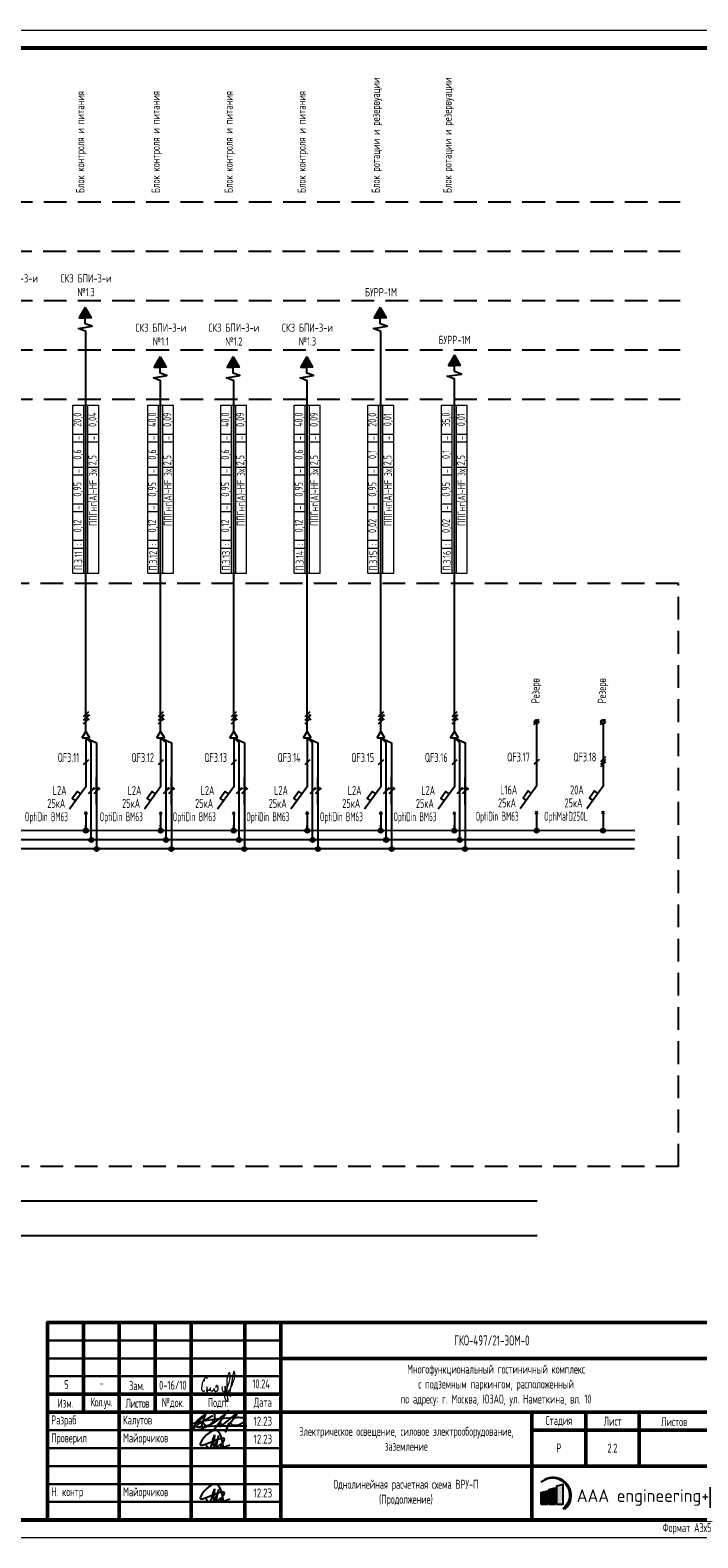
# Model space of a CAD drawing. Header units: millimetres. Extents: x -101899 to 582947, y -77476 to 345289.
# Tile 84 of 100: x 252338 to 270945, y 109348 to 151348. Entities that reach past the tile are written whole.
import ezdxf
from ezdxf.enums import TextEntityAlignment as Align

# ---------------------------------------------------------------- set-up
doc = ezdxf.new("R2010")
doc.units = ezdxf.units.MM
doc.linetypes.add('штриховая2', pattern=[9.525, 6.35, -3.175])
doc.layers.get('Defpoints').update_dxf_attribs({"color": 253})
doc.layers.add('A-____-NOTE-TEXT', color=5, linetype='Continuous', lineweight=5, true_color=0x0000ff)
doc.layers.add('pecat', color=7, linetype='Continuous')
doc.layers.add('текст', color=7, linetype='Continuous', lineweight=20)
doc.layers.add('ФОРМАТ', color=7, linetype='Continuous', lineweight=18)
doc.styles.add('$_Electrical_gost', font='cs_gost2304.shx', dxfattribs={"width": 0.8})
doc.styles.add('Electrical_gost', font='cs_gost2304.shx', dxfattribs={"height": 250})
doc.styles.add('ЕСКД', font='cs_gost2304.shx', dxfattribs={"oblique": 15, "height": 2.5})
doc.styles.add('ЭН', font='GOST_Common.ttf')

# ---------------------------------------------------------------- blocks, each defined once
blk = doc.blocks.new('А.Майорчиков')
at = {"layer": 'pecat', "color": 0, "linetype": 'ByBlock', "lineweight": -2}
for points in [[(9.15, 0.19), (6.53, 5.2), (2.48, 0.9), (9.34, 2.54), (8.41, 0.28), (10.98, 0.93)], [(4.13, 0.87), (4.88, 0.03), (6.46, 3.37), (6.66, 3.84)], [(7.72, 3.61), (6.35, 0.21), (6.57, 3.01), (6.66, 3.84)], [(7.72, 3.61), (7.56, 0.35), (8.6, 1.07), (9.07, 0.08), (9.15, 0.19)]]:
    blk.add_spline(points, degree=3, dxfattribs=at)
blk = doc.blocks.new('Штамп 3')
at = {"true_color": 0x504d51}
h = blk.add_hatch(color=251, dxfattribs=at)
h.dxf.hatch_style = 1
h.paths.add_polyline_path([(137.54, 10.47, -1.033512), (143.66, 3.22), (144.25, 3.04, 1.014927)])
at = {"true_color": 0x4b2401}
h = blk.add_hatch(color=38, dxfattribs=at)
h.dxf.hatch_style = 1
h.paths.add_polyline_path([(141.51, 8.85), (139.66, 8.38), (139.66, 4.41), (141.51, 4.41)])
at = {"true_color": 0x139b48}
h = blk.add_hatch(color=114, dxfattribs=at)
h.dxf.hatch_style = 1
h.paths.add_polyline_path([(143.68, 9.85), (141.83, 9.38), (141.83, 4.41), (143.68, 4.41)])
at = {"true_color": 0x504d51}
h = blk.add_hatch(color=251, dxfattribs=at)
h.dxf.hatch_style = 1
h.paths.add_polyline_path([(139.35, 8.01), (137.5, 7.53), (137.5, 4.41), (139.35, 4.41)])
at = {"linetype": 'ByBlock', "lineweight": 25}
blk.add_line((135, 0), (135, 0), dxfattribs=at)
at = {"color": 5, "ltscale": 100}
for points in [[(43.28, 27.38, 0.103904), (43.61, 26.69, 0.235071), (44.38, 26.28, 0.161521), (45.57, 26.81, 0.128808), (46.54, 27.99, 0.085182), (46.66, 28.82, 0.175378), (46.38, 29.61, 0.191596), (45.16, 29.94, 0.119018), (43.97, 29.48, 0.027118), (42.7, 28.54, 0.092445), (41.23, 26.84, 0.062634), (40.74, 25.89, 0.335684), (40.97, 25.21, 0.174698), (42.44, 25.15), (44.15, 25.89, 0.034647), (46.69, 27.31), (47.64, 28), (48.92, 29.08), (50.31, 30.49), (47.42, 26.46), (46.54, 25.39), (48.03, 27.11, -0.763325), (48.26, 27.01, -0.065177), (48.21, 26.72), (48.01, 26.02, 0.052351), (49.3, 26.83), (50.32, 27.69, 0.026697), (51.22, 28.47), (52.49, 29.48), (53.41, 30.32), (52.14, 28.45), (50.92, 26.96), (50.06, 25.73), (49.59, 24.51), (50.42, 26.7, -0.553862), (51.03, 26.84, 0.092612), (51.49, 26.49, 0.087518), (52.39, 26.36, 0.069253), (53.77, 26.75), (54.45, 27.11, 0.092964), (55.08, 27.61, 0.484334), (54.76, 28.29, 0.050486), (53.71, 28.47, 0.039715), (52.14, 28.45), (49.26, 28.25), (47.98, 28.16), (43.93, 27.58), (40.97, 26.99), (40.04, 26.73, 0.32462), (39.87, 26.35, 0.275801), (40.35, 26.05), (42.4, 25.92), (46.49, 26.17), (48.37, 26.19), (50.82, 26.22), (52.6, 26.25), (55.53, 26.2)], [(41.88, 27.72, 0.186939), (44.01, 29.4, 0.016559), (42.83, 26.04, -0.458633), (41.69, 25.89, -0.463695), (41.8, 26.56), (43.59, 27.58), (46.05, 29.06)]]:
    blk.add_lwpolyline(points, format="xyb", dxfattribs=at)
at = {"color": 251, "true_color": 0x504d51}
blk.add_lwpolyline([(137.54, 10.47, -1.033512), (143.66, 3.22), (144.25, 3.04, 1.014927), (137.54, 10.47)], format="xyb", dxfattribs=at)
at = {"color": 38, "true_color": 0x4b2401}
blk.add_lwpolyline([(139.66, 4.41), (141.51, 4.41), (141.51, 8.85), (139.66, 8.38)], close=True, dxfattribs=at)
at = {"color": 114, "true_color": 0x139b48}
blk.add_lwpolyline([(141.83, 4.41), (143.68, 4.41), (143.68, 9.85), (141.83, 9.38)], close=True, dxfattribs=at)
at = {"color": 251, "true_color": 0x504d51}
blk.add_lwpolyline([(137.5, 4.41), (139.35, 4.41), (139.35, 8.01), (137.5, 7.53)], close=True, dxfattribs=at)
at = {"layer": 'A-____-NOTE-TEXT'}
for points, knots in [([(44.53, 39.28), (44.49, 39.43), (44.4, 39.78), (44.11, 39.68), (43.84, 39.45), (43.63, 39.23), (43.58, 38.99), (43.67, 38.54), (43.83, 38.88), (43.61, 39.2), (43.45, 39.01), (43.3, 38.55), (43.18, 38.23), (43.08, 37.93), (43.03, 37.52), (42.98, 37.09), (42.91, 36.62), (42.96, 36.22), (43.17, 35.89), (43.48, 35.7), (43.74, 35.95), (43.88, 36.08)], [0, 0, 0, 0, 0.00156145, 0.00237391, 0.00318637, 0.00426225, 0.00533812, 0.00576408, 0.00720477, 0.00786618, 0.00889718, 0.00992817, 0.01103358, 0.01213898, 0.01353242, 0.01492586, 0.01652142, 0.01811698, 0.01894265, 0.01976832, 0.02164005, 0.02164005, 0.02164005, 0.02164005]), ([(48.75, 37.09), (48.7, 37.05), (48.57, 36.95), (48.63, 36.52), (48.59, 36.03), (49.14, 35.51), (49.57, 35.95), (49.51, 36.46), (49.47, 37.89), (49.46, 36.19), (49.63, 35.67), (49.68, 35.38), (49.27, 35.28), (50.23, 36.8), (50.37, 37.75), (50.97, 39.29), (50.92, 41.89), (49.94, 39.75), (50.01, 38.17), (49.88, 35.84), (50.17, 34.09), (50.27, 33.12), (49.99, 32.66), (49.36, 34.06), (49.38, 34.61), (49.34, 35.4), (50.05, 35.34), (50.78, 36.08), (51.39, 37.28), (51.82, 38.53), (52.18, 39.71), (52.33, 40.51), (51.91, 41.77), (51.4, 38.97), (51.25, 37.73), (50.74, 35.55), (50.86, 34.63), (50.91, 34.28)], [0, 0, 0, 0, 0.171393, 0.462094, 1.155737, 1.720369, 2.134476, 2.581555, 3.413728, 4.727463, 4.955197, 5.268252, 5.386123, 5.974734, 8.275816, 9.709852, 11.379458, 12.738559, 14.08585, 16.758326, 19.400492, 19.4584, 19.701898, 20.658885, 22.005926, 22.211787, 22.746414, 23.520346, 25.302356, 26.708962, 27.532365, 28.93512, 29.430518, 30.452004, 33.845551, 35.598043, 36.6598, 36.6598, 36.6598, 36.6598]), ([(44.33, 37.12), (44.34, 36.99), (44.39, 36.61), (44.46, 36.08), (44.5, 35.72), (44.52, 35.51), (44.45, 35.73), (44.39, 36.07), (44.41, 36.29), (44.58, 36.24), (44.82, 36.11), (45.03, 36.08), (45.22, 36.26), (45.35, 36.56), (45.44, 36.91), (45.38, 36.75), (45.33, 36.42), (45.33, 36.24), (45.46, 36.06), (45.66, 35.94), (45.87, 35.9), (46.09, 35.95), (46.27, 36.07), (46.39, 36.24), (46.45, 36.44), (46.49, 36.8), (46.47, 36.56), (46.49, 36.24), (46.53, 36.04), (46.62, 35.87), (46.81, 35.79), (47.06, 35.82), (47.27, 35.92), (47.4, 36.07), (47.48, 36.24), (47.53, 36.42), (47.56, 36.6), (47.58, 36.79), (47.57, 36.99), (47.51, 37.17), (47.4, 37.33), (47.22, 37.47), (47, 37.39), (46.85, 37.11), (46.88, 36.89), (46.89, 36.76)], [0, 0, 0, 0, 0.00129405, 0.00258809, 0.00323512, 0.00420565, 0.00547717, 0.00607914, 0.0066811, 0.00758406, 0.00823518, 0.00880474, 0.0093743, 0.01024675, 0.01089139, 0.01218066, 0.01264098, 0.01336454, 0.01415422, 0.01479727, 0.01544031, 0.01613694, 0.01683356, 0.01735602, 0.01787849, 0.01835135, 0.01966146, 0.0200997, 0.02060927, 0.02137362, 0.02213797, 0.02294275, 0.02354633, 0.0242984, 0.02484929, 0.02540017, 0.02595105, 0.02656826, 0.02718548, 0.0278027, 0.02841992, 0.02901094, 0.02976194, 0.0305756, 0.03182741, 0.03182741, 0.03182741, 0.03182741])]:
    blk.add_open_spline(points, degree=3, knots=knots, dxfattribs=at)
at = {"layer": 'ФОРМАТ', "lineweight": 50}
for p, q in [((10, 55), (10, 30)), ((20, 0), (20, 55)), ((30, 55), (30, 30)), ((40, 0), (40, 55)), ((55, 55), (55, 0)), ((65, 0), (65, 55)), ((65, 45), (185, 45)), ((0, 35), (65, 35)), ((0, 30), (185, 30)), ((135, 30), (135, 0)), ((150, 15), (150, 30)), ((164.88, 30), (164.88, 15)), ((135, 25), (185, 25)), ((65, 15), (185, 15))]:
    blk.add_line(p, q, dxfattribs=at)
at = {"layer": 'ФОРМАТ', "lineweight": 30}
for p, q in [((0, 50), (65, 50)), ((0, 45), (65, 45)), ((0, 40), (65, 40)), ((0, 25), (65, 25)), ((0, 20), (65, 20)), ((0, 15), (65, 15)), ((0, 10), (65, 10)), ((0, 5), (65, 5))]:
    blk.add_line(p, q, dxfattribs=at)
at = {"layer": 'ФОРМАТ', "lineweight": 15}
blk.add_line((150, 30), (135, 30), dxfattribs=at)
at = {"layer": 'ФОРМАТ', "lineweight": 50}
blk.add_lwpolyline([(185, 0), (0, 0), (0, 55), (185, 55)], close=True, dxfattribs=at)
at = {"color": 5, "ltscale": 100, "xscale": 0.96, "yscale": 0.96, "zscale": 0.96}
for p in [(40.23, 20), (40.23, 5)]:
    blk.add_blockref('А.Майорчиков', p, dxfattribs=at)
at = {"insert": (147.49, 8.5), "char_height": 3.5, "attachment_point": 1, "style": 'ЭН'}
blk.add_mtext('AAA engineering+', dxfattribs=at)
at = {"layer": 'текст', "char_height": 2.5, "style": '$_Electrical_gost'}
for s, insert, width, attachment_point in [('{\\H1.125x;ГКО-497/21-ЭОМ-0}', (113.3, 50), 34.3745, 4), ('Многофункциональный гостиничный комплекс\\Pс подземным паркингом, расположенный\\Pпо адресу: г. Москва, ЮЗАО, ул. Наметкина, вл. 10', (125, 37.5), 109.4637, 5), ('-', (14.48, 39.38), 2.8011, 1), ('Зам.', (22.74, 37.41), 5.9535, 4), ('{\\W0.7;0-16/10}', (31.1, 37.51), 7.9811, 4), ('Изм.', (5, 32.5), 10, 5), ('{\\T0.9;Кол.уч.}', (15, 32.5), 10, 5), ('{\\T0.9;Листов}', (25, 32.5), 10, 5), ('№док.', (35, 32.5), 10, 5), ('Подп.', (47.5, 32.5), 15, 5), ('Дата', (60, 32.5), 10, 5), (' Разраб', (0, 27.5), 20, 4), (' Калутов', (20, 27.5), 20, 4), ('{\\W0.9;12.23}', (60, 27.5), 10, 5), ('Электрическое освещение, силовое электрооборудование,\\Pзаземление', (100, 22.58), 70, 5), ('Стадия', (142.5, 27.5), 15, 5), ('Лист', (157.5, 27.5), 15, 5), ('Листов', (174.63, 27.37), 20, 5), (' Проверил', (0, 22.5), 20, 4), (' Майорчиков', (20, 22.5), 20, 4), ('{\\W0.9;12.23}', (60, 22.5), 10, 5), ('Р', (142.5, 20), 15, 5), (' Н. контр', (0, 7.5), 20, 4), ('{\\W0.9;12.23}', (60, 7.5), 10, 5), (' Майорчиков', (20, 7.5), 20, 4)]:
    blk.add_mtext(s, dxfattribs=dict(at, insert=insert, width=width, attachment_point=attachment_point))
at = {"layer": 'текст', "char_height": 2.5, "attachment_point": 1, "style": '$_Electrical_gost'}
for s, width, insert in [('\\pxsm1.5;5', 2.5, (4.66, 38.96)), ('\\pxsm1.5;10.24', 5.8481, (57.1, 39.14))]:
    blk.add_mtext_dynamic_manual_height_columns(s, width=width, gutter_width=1000, heights=[0], dxfattribs=dict(at, insert=insert))
blk = doc.blocks.new('*U29')
for p, q in [((0, 25.74), (0, 12.14)), ((0.71, 20.36), (-0.71, 18.94)), ((0.71, 19.65), (-0.71, 18.24)), ((0.71, 18.94), (-0.71, 17.53)), ((0, 12.14), (-4.55, 5.86)), ((-0.35, 5.2), (0.35, 4.49)), ((-0.35, 4.49), (0.35, 5.2)), ((0, 4.84), (0, 0))]:
    blk.add_line(p, q)
blk.add_lwpolyline([(-1.42, 10.18), (-2.35, 10.84), (-3.76, 8.87), (-2.85, 8.21)])
at = {"style": 'Electrical_gost', "flags": 8}
for tag, width, p in [('QF', 0.8, (-1.86, 20.29)), ('ОТКЛЮЧАЮЩАЯ_СПОСОБНОСТЬ', 0.8, (-5.38, 7.64)), ('ХАРАКТЕРИСТИКА_И_ТОК', 0.8, (-5.38, 11.14)), ('МАРКА', 0.6, (-5.38, 4.14))]:
    blk.add_attdef(tag, text='', height=2.5, dxfattribs=dict(at, width=width)).set_placement(p, align=Align.MIDDLE_RIGHT)
blk = doc.blocks.new('Точка соединения')
blk.add_hatch(color=256).paths.add_polyline_path([(0.6, 0, 1), (-0.6, 0, 1)])
blk.add_hatch(color=256).paths.add_polyline_path([(0.6, 0, 1), (-0.6, 0, 1)])
blk.add_circle((0, 0), 0.6)
blk.add_circle((0, 0), 0.6)
blk = doc.blocks.new('*U158')
at = {"layer": 'ФОРМАТ'}
blk.add_lwpolyline([(1485, 420), (1485, 0), (0, 0), (0, 420)], close=True, dxfattribs=at)
at = {"layer": 'ФОРМАТ', "lineweight": 53}
blk.add_lwpolyline([(20, 415), (20, 5), (1480, 5), (1480, 415)], close=True, dxfattribs=at)
at = {"layer": 'ФОРМАТ', "lineweight": 15, "insert": (1480, 2.5), "char_height": 2.5, "width": 50, "attachment_point": 6, "style": '$_Electrical_gost'}
blk.add_mtext('\\pxi2;Формат А3х5', dxfattribs=at)
blk = doc.blocks.new('*U30')
for p, q in [((0, 25.74), (0, 12.14)), ((0.71, 19.65), (-0.71, 18.24)), ((0, 12.14), (-4.55, 5.86)), ((-0.35, 5.2), (0.35, 4.49)), ((-0.35, 4.49), (0.35, 5.2)), ((0, 4.84), (0, 0))]:
    blk.add_line(p, q)
blk.add_lwpolyline([(-1.42, 10.18), (-2.35, 10.84), (-3.76, 8.87), (-2.85, 8.21)])
at = {"style": 'Electrical_gost', "flags": 8}
for tag, width, p in [('QF', 0.8, (-1.86, 20.29)), ('ОТКЛЮЧАЮЩАЯ_СПОСОБНОСТЬ', 0.8, (-5.38, 7.64)), ('ХАРАКТЕРИСТИКА_И_ТОК', 0.8, (-5.38, 11.14)), ('МАРКА', 0.6, (-5.38, 4.14))]:
    blk.add_attdef(tag, text='', height=2.5, dxfattribs=dict(at, width=width)).set_placement(p, align=Align.MIDDLE_RIGHT)
blk = doc.blocks.new('*U14')
h = blk.add_hatch(color=256)
h.dxf.hatch_style = 1
h.paths.add_polyline_path([(0.86, 0.71, 1), (0.56, 0.71, 1)])
for p, q in [((0.71, 1.71), (-0.71, 0.29)), ((0.71, 0.71), (-0.71, -0.71)), ((0, -3.75), (0, 3.75)), ((0.71, -0.29), (-0.71, -1.71)), ((0.99, -0.58), (0.42, -0.01))]:
    blk.add_line(p, q)
blk.add_circle((0.71, 0.71), 0.15)
blk = doc.blocks.new('*U13')
h = blk.add_hatch(color=256)
h.dxf.hatch_style = 1
h.paths.add_polyline_path([(0.86, 0.71, 1), (0.56, 0.71, 1)])
h = blk.add_hatch(color=256)
h.dxf.hatch_style = 1
h.paths.add_polyline_path([(0.86, 0.71, 1), (0.56, 0.71, 1)])
for p, q in [((-0.71, -0.71), (0.71, 0.71)), ((0, -3.75), (0, 3.75))]:
    blk.add_line(p, q)
blk.add_circle((0.71, 0.71), 0.15)
blk.add_circle((0.71, 0.71), 0.15)
blk = doc.blocks.new('*U12')
for p, q in [((-0.71, -0.71), (0.71, 0.71)), ((0, -3.75), (0, 3.75)), ((0.99, 0.42), (0.42, 0.99))]:
    blk.add_line(p, q)
blk = doc.blocks.new('*T398')
at = {"layer": 'Defpoints', "color": 8, "linetype": 'ByBlock', "lineweight": 0, "transparency": 16777216}
for p, q in [((0, 0), (0, 4680)), ((0, 4680), (720, 4680)), ((300, 0), (300, 4680)), ((420, 0), (420, 4680)), ((720, 0), (720, 4680)), ((0, 3880), (300, 3880)), ((420, 3880), (720, 3880)), ((0, 3660), (300, 3660)), ((420, 3660), (720, 3660)), ((0, 2960), (300, 2960)), ((420, 2960), (720, 2960)), ((0, 2740), (300, 2740)), ((0, 1940), (300, 1940)), ((0, 1720), (300, 1720)), ((0, 920), (300, 920)), ((0, 700), (300, 700)), ((0, 0), (720, 0))]:
    blk.add_line(p, q, dxfattribs=at)
at = {"color": 0, "transparency": 16777216, "char_height": 220, "rotation": 90, "style": '$_Electrical_gost'}
for s, insert, width, attachment_point in [('20,0', (150, 4280), 800, 5), ('0,04', (570, 4280), 800, 5), ('-', (150, 3770), 220, 5), ('-', (570, 3770), 220, 5), ('0,6', (150, 3310), 700, 5), ('2,5', (570, 3010), 600, 4), ('0,95', (150, 2340), 800, 5), ('-', (150, 2850), 220, 5), ('{\\C256;ППГнг(А)-HF 3х}', (570, 2910), 2860, 6), ('-', (150, 1830), 220, 5), ('0,12', (150, 1320), 800, 5), ('П.3.11', (150, 350), 700, 5), (':', (150, 810), 220, 5)]:
    blk.add_mtext(s, dxfattribs=dict(at, insert=insert, width=width, attachment_point=attachment_point))
blk = doc.blocks.new('*T399')
at = {"layer": 'Defpoints', "color": 8, "linetype": 'ByBlock', "lineweight": 0, "transparency": 16777216}
for p, q in [((0, 0), (0, 4680)), ((0, 4680), (720, 4680)), ((300, 0), (300, 4680)), ((420, 0), (420, 4680)), ((720, 0), (720, 4680)), ((0, 3880), (300, 3880)), ((420, 3880), (720, 3880)), ((0, 3660), (300, 3660)), ((420, 3660), (720, 3660)), ((0, 2960), (300, 2960)), ((420, 2960), (720, 2960)), ((0, 2740), (300, 2740)), ((0, 1940), (300, 1940)), ((0, 1720), (300, 1720)), ((0, 920), (300, 920)), ((0, 700), (300, 700)), ((0, 0), (720, 0))]:
    blk.add_line(p, q, dxfattribs=at)
at = {"color": 0, "transparency": 16777216, "char_height": 220, "rotation": 90, "style": '$_Electrical_gost'}
for s, insert, width, attachment_point in [('40,0', (150, 4280), 800, 5), ('0,09', (570, 4280), 800, 5), ('-', (150, 3770), 220, 5), ('-', (570, 3770), 220, 5), ('0,6', (150, 3310), 700, 5), ('2,5', (570, 3010), 600, 4), ('0,95', (150, 2340), 800, 5), ('-', (150, 2850), 220, 5), ('{\\C256;ППГнг(А)-HF 3х}', (570, 2910), 2860, 6), ('-', (150, 1830), 220, 5), ('0,12', (150, 1320), 800, 5), ('П.3.12', (150, 350), 700, 5), (':', (150, 810), 220, 5)]:
    blk.add_mtext(s, dxfattribs=dict(at, insert=insert, width=width, attachment_point=attachment_point))
blk = doc.blocks.new('*T400')
at = {"layer": 'Defpoints', "color": 8, "linetype": 'ByBlock', "lineweight": 0, "transparency": 16777216}
for p, q in [((0, 0), (0, 4680)), ((0, 4680), (720, 4680)), ((300, 0), (300, 4680)), ((420, 0), (420, 4680)), ((720, 0), (720, 4680)), ((0, 3880), (300, 3880)), ((420, 3880), (720, 3880)), ((0, 3660), (300, 3660)), ((420, 3660), (720, 3660)), ((0, 2960), (300, 2960)), ((420, 2960), (720, 2960)), ((0, 2740), (300, 2740)), ((0, 1940), (300, 1940)), ((0, 1720), (300, 1720)), ((0, 920), (300, 920)), ((0, 700), (300, 700)), ((0, 0), (720, 0))]:
    blk.add_line(p, q, dxfattribs=at)
at = {"color": 0, "transparency": 16777216, "char_height": 220, "rotation": 90, "style": '$_Electrical_gost'}
for s, insert, width, attachment_point in [('40,0', (150, 4280), 800, 5), ('0,09', (570, 4280), 800, 5), ('-', (150, 3770), 220, 5), ('-', (570, 3770), 220, 5), ('0,6', (150, 3310), 700, 5), ('2,5', (570, 3010), 600, 4), ('0,95', (150, 2340), 800, 5), ('-', (150, 2850), 220, 5), ('{\\C256;ППГнг(А)-HF 3х}', (570, 2910), 2860, 6), ('-', (150, 1830), 220, 5), ('0,12', (150, 1320), 800, 5), ('П.3.13', (150, 350), 700, 5), (':', (150, 810), 220, 5)]:
    blk.add_mtext(s, dxfattribs=dict(at, insert=insert, width=width, attachment_point=attachment_point))
blk = doc.blocks.new('*T401')
at = {"layer": 'Defpoints', "color": 8, "linetype": 'ByBlock', "lineweight": 0, "transparency": 16777216}
for p, q in [((0, 0), (0, 4680)), ((0, 4680), (720, 4680)), ((300, 0), (300, 4680)), ((420, 0), (420, 4680)), ((720, 0), (720, 4680)), ((0, 3880), (300, 3880)), ((420, 3880), (720, 3880)), ((0, 3660), (300, 3660)), ((420, 3660), (720, 3660)), ((0, 2960), (300, 2960)), ((420, 2960), (720, 2960)), ((0, 2740), (300, 2740)), ((0, 1940), (300, 1940)), ((0, 1720), (300, 1720)), ((0, 920), (300, 920)), ((0, 700), (300, 700)), ((0, 0), (720, 0))]:
    blk.add_line(p, q, dxfattribs=at)
at = {"color": 0, "transparency": 16777216, "char_height": 220, "rotation": 90, "style": '$_Electrical_gost'}
for s, insert, width, attachment_point in [('40,0', (150, 4280), 800, 5), ('0,09', (570, 4280), 800, 5), ('-', (150, 3770), 220, 5), ('-', (570, 3770), 220, 5), ('0,6', (150, 3310), 700, 5), ('2,5', (570, 3010), 600, 4), ('0,95', (150, 2340), 800, 5), ('-', (150, 2850), 220, 5), ('{\\C256;ППГнг(А)-HF 3х}', (570, 2910), 2860, 6), ('-', (150, 1830), 220, 5), ('0,12', (150, 1320), 800, 5), ('П.3.14', (150, 350), 700, 5), (':', (150, 810), 220, 5)]:
    blk.add_mtext(s, dxfattribs=dict(at, insert=insert, width=width, attachment_point=attachment_point))
blk = doc.blocks.new('*T402')
at = {"layer": 'Defpoints', "color": 8, "linetype": 'ByBlock', "lineweight": 0, "transparency": 16777216}
for p, q in [((0, 0), (0, 4680)), ((0, 4680), (720, 4680)), ((300, 0), (300, 4680)), ((420, 0), (420, 4680)), ((720, 0), (720, 4680)), ((0, 3880), (300, 3880)), ((420, 3880), (720, 3880)), ((0, 3660), (300, 3660)), ((420, 3660), (720, 3660)), ((0, 2960), (300, 2960)), ((420, 2960), (720, 2960)), ((0, 2740), (300, 2740)), ((0, 1940), (300, 1940)), ((0, 1720), (300, 1720)), ((0, 920), (300, 920)), ((0, 700), (300, 700)), ((0, 0), (720, 0))]:
    blk.add_line(p, q, dxfattribs=at)
at = {"color": 0, "transparency": 16777216, "char_height": 220, "rotation": 90, "style": '$_Electrical_gost'}
for s, insert, width, attachment_point in [('20,0', (150, 4280), 800, 5), ('0,01', (570, 4280), 800, 5), ('-', (150, 3770), 220, 5), ('-', (570, 3770), 220, 5), ('0,1', (150, 3310), 700, 5), ('2,5', (570, 3010), 600, 4), ('0,95', (150, 2340), 800, 5), ('-', (150, 2850), 220, 5), ('{\\C256;ППГнг(А)-HF 3х}', (570, 2910), 2860, 6), ('-', (150, 1830), 220, 5), ('0,02', (150, 1320), 800, 5), ('П.3.15', (150, 350), 700, 5), (':', (150, 810), 220, 5)]:
    blk.add_mtext(s, dxfattribs=dict(at, insert=insert, width=width, attachment_point=attachment_point))
blk = doc.blocks.new('*T403')
at = {"layer": 'Defpoints', "color": 8, "linetype": 'ByBlock', "lineweight": 0, "transparency": 16777216}
for p, q in [((0, 0), (0, 4680)), ((0, 4680), (720, 4680)), ((300, 0), (300, 4680)), ((420, 0), (420, 4680)), ((720, 0), (720, 4680)), ((0, 3880), (300, 3880)), ((420, 3880), (720, 3880)), ((0, 3660), (300, 3660)), ((420, 3660), (720, 3660)), ((0, 2960), (300, 2960)), ((420, 2960), (720, 2960)), ((0, 2740), (300, 2740)), ((0, 1940), (300, 1940)), ((0, 1720), (300, 1720)), ((0, 920), (300, 920)), ((0, 700), (300, 700)), ((0, 0), (720, 0))]:
    blk.add_line(p, q, dxfattribs=at)
at = {"color": 0, "transparency": 16777216, "char_height": 220, "rotation": 90, "style": '$_Electrical_gost'}
for s, insert, width, attachment_point in [('35,0', (150, 4280), 800, 5), ('0,01', (570, 4280), 800, 5), ('-', (150, 3770), 220, 5), ('-', (570, 3770), 220, 5), ('0,1', (150, 3310), 700, 5), ('2,5', (570, 3010), 600, 4), ('0,95', (150, 2340), 800, 5), ('-', (150, 2850), 220, 5), ('{\\C256;ППГнг(А)-HF 3х}', (570, 2910), 2860, 6), ('-', (150, 1830), 220, 5), ('0,02', (150, 1320), 800, 5), ('П.3.16', (150, 350), 700, 5), (':', (150, 810), 220, 5)]:
    blk.add_mtext(s, dxfattribs=dict(at, insert=insert, width=width, attachment_point=attachment_point))

msp = doc.modelspace()

# ---------------------------------------------------------------- hatches: boundary and pattern name
h = msp.add_hatch(color=256)
h.dxf.hatch_style = 1
h.paths.add_polyline_path([(253874, 143623.5), (253708.1, 143334.9), (253874, 143334.9), (254039.8, 143334.9)])
h = msp.add_hatch(color=256)
h.dxf.hatch_style = 1
h.paths.add_polyline_path([(262094, 143623.5), (261928.1, 143334.9), (262094, 143334.9), (262259.8, 143334.9)])
h = msp.add_hatch(color=256)
h.dxf.hatch_style = 1
h.paths.add_polyline_path([(255959.4, 142249.2), (255793.6, 141960.5), (255959.4, 141960.5), (256125.3, 141960.5)])
h = msp.add_hatch(color=256)
h.dxf.hatch_style = 1
h.paths.add_polyline_path([(257994, 142249.2), (257828.1, 141960.5), (257994, 141960.5), (258159.8, 141960.5)])
h = msp.add_hatch(color=256)
h.dxf.hatch_style = 1
h.paths.add_polyline_path([(260044, 142249.2), (259878.1, 141960.5), (260044, 141960.5), (260209.8, 141960.5)])
h = msp.add_hatch(color=256)
h.dxf.hatch_style = 1
h.paths.add_polyline_path([(264159.3, 142294.1), (263993.5, 142005.5), (264159.3, 142005.5), (264325.2, 142005.5)])

# ---------------------------------------------------------------- linework, layer by layer
at = {"linetype": 'штриховая2', "ltscale": 100}
msp.add_line((270407.3, 119689.4), (270407.3, 135935.2), dxfattribs=at)
for p, q in [((253784.3, 131631.2), (253889.3, 131813.1)), ((253784.3, 131631.2), (253994.3, 131631.2)), ((253889.3, 131813.1), (253994.3, 131631.2)), ((255869.8, 131631.2), (255974.8, 131813.1)), ((255869.8, 131631.2), (256079.8, 131631.2)), ((255974.8, 131813.1), (256079.8, 131631.2)), ((257904.3, 131631.2), (258009.3, 131813.1)), ((257904.3, 131631.2), (258114.3, 131631.2)), ((258009.3, 131813.1), (258114.3, 131631.2)), ((259954.3, 131631.2), (260059.3, 131813.1)), ((259954.3, 131631.2), (260164.3, 131631.2)), ((260059.3, 131813.1), (260164.3, 131631.2)), ((262004.3, 131631.2), (262109.3, 131813.1)), ((262004.3, 131631.2), (262214.3, 131631.2)), ((262109.3, 131813.1), (262214.3, 131631.2)), ((264054.3, 131631.2), (264159.3, 131813.1)), ((264054.3, 131631.2), (264264.3, 131631.2)), ((264159.3, 131813.1), (264264.3, 131631.2)), ((253889.3, 129056.8), (253889.4, 129202.5)), ((255974.8, 129056.8), (255974.8, 129202.5)), ((258009.3, 129056.8), (258009.4, 129202.5)), ((260059.3, 129056.8), (260059.4, 129202.5)), ((262109.3, 129056.8), (262109.4, 129202.5)), ((264159.3, 129056.8), (264159.4, 129202.5))]:
    msp.add_line(p, q)
for points in [[(133654.2, 146565.5), (270448.2, 146565.5)], [(133640.6, 145190.5), (270448.2, 145190.5)], [(133654.2, 143815.5), (270448.2, 143815.5)], [(133654.2, 142440.5), (270448.2, 142440.5)], [(133654.2, 141065.5), (270448.2, 141065.5)], [(270407.3, 135935.2), (133465, 135935.2)], [(270407.3, 119689.4), (228622.3, 119689.4)]]:
    msp.add_lwpolyline(points, dxfattribs=at)
for points in [[(253889.3, 142520), (253889.3, 142953.6), (253689.4, 143037.6), (254064.7, 143098.2), (253874, 143164.3), (253874, 143334.9)], [(253874, 143623.5), (253708.1, 143334.9), (253874, 143334.9)], [(253874, 143623.5), (254039.8, 143334.9), (253874, 143334.9)], [(262109.3, 142520), (262109.3, 142953.6), (261909.4, 143037.6), (262284.7, 143098.2), (262094, 143164.3), (262094, 143334.9)], [(262094, 143623.5), (261928.1, 143334.9), (262094, 143334.9)], [(262094, 143623.5), (262259.8, 143334.9), (262094, 143334.9)], [(253889.3, 131813.1), (253889.3, 142720)], [(262109.3, 131813.1), (262109.3, 142720)], [(255959.4, 142249.2), (255793.6, 141960.5), (255959.4, 141960.5)], [(255959.4, 142249.2), (256125.3, 141960.5), (255959.4, 141960.5)], [(257994, 142249.2), (257828.1, 141960.5), (257994, 141960.5)], [(257994, 142249.2), (258159.8, 141960.5), (257994, 141960.5)], [(260044, 142249.2), (259878.1, 141960.5), (260044, 141960.5)], [(260044, 142249.2), (260209.8, 141960.5), (260044, 141960.5)], [(264159.3, 141190.6), (264159.3, 141624.3), (263959.4, 141708.2), (264354.7, 141768.9), (264159.3, 141835), (264159.3, 142005.5)], [(264159.3, 142294.1), (263993.5, 142005.5), (264159.3, 142005.5)], [(264159.3, 142294.1), (264325.2, 142005.5), (264159.3, 142005.5)], [(255974.8, 141145.7), (255974.8, 141579.3), (255774.8, 141663.3), (256150.1, 141723.9), (255959.4, 141790), (255959.4, 141960.5)], [(258009.3, 141145.7), (258009.3, 141579.3), (257809.4, 141663.3), (258184.7, 141723.9), (257994, 141790), (257994, 141960.5)], [(260059.3, 141145.7), (260059.3, 141579.3), (259859.4, 141663.3), (260234.7, 141723.9), (260044, 141790), (260044, 141960.5)], [(255974.8, 131813.1), (255974.8, 141362.5)], [(258009.3, 131813.1), (258009.3, 141362.5)], [(260059.3, 131813.1), (260059.3, 141362.5)], [(264159.3, 131813.1), (264159.3, 141407.4)], [(266376.7, 132008.1), (266521.5, 132152.9)], [(266449.1, 132022.9), (266449.1, 131643.9)], [(268229.4, 132008.1), (268374.2, 132152.9)], [(268301.8, 132022.9), (268301.8, 131643.9)], [(254039.4, 128806.8), (254039.4, 131497.8), (253889.3, 131631.2), (254189.4, 131497.8), (254189.4, 128556.8)], [(254039.4, 128806.8), (254039.4, 131497.8), (253889.3, 131631.2), (254189.4, 131497.8), (254189.4, 128556.8)], [(256124.8, 128806.8), (256124.8, 131497.8), (255974.8, 131631.2), (256274.8, 131497.8), (256274.8, 128556.8)], [(256124.8, 128806.8), (256124.8, 131497.8), (255974.8, 131631.2), (256274.8, 131497.8), (256274.8, 128556.8)], [(258159.4, 128806.8), (258159.4, 131497.8), (258009.3, 131631.2), (258309.4, 131497.8), (258309.4, 128556.8)], [(258159.4, 128806.8), (258159.4, 131497.8), (258009.3, 131631.2), (258309.4, 131497.8), (258309.4, 128556.8)], [(260209.4, 128806.8), (260209.4, 131497.8), (260059.3, 131631.2), (260359.4, 131497.8), (260359.4, 128556.8)], [(260209.4, 128806.8), (260209.4, 131497.8), (260059.3, 131631.2), (260359.4, 131497.8), (260359.4, 128556.8)], [(262259.4, 128806.8), (262259.4, 131497.8), (262109.3, 131631.2), (262409.4, 131497.8), (262409.4, 128556.8)], [(262259.4, 128806.8), (262259.4, 131497.8), (262109.3, 131631.2), (262409.4, 131497.8), (262409.4, 128556.8)], [(264309.4, 128806.8), (264309.4, 131497.8), (264159.3, 131631.2), (264459.4, 131497.8), (264459.4, 128556.8)], [(264309.4, 128806.8), (264309.4, 131497.8), (264159.3, 131631.2), (264459.4, 131497.8), (264459.4, 128556.8)], [(266463.3, 118730.5), (132840.3, 118730.5)], [(266468.8, 117760.1), (132840.3, 117760.1)]]:
    msp.add_lwpolyline(points)
at = {"const_width": 50}
for points in [[(230221.4, 129050.2), (269191.1, 129050.2)], [(230221.4, 128797.2), (269190.3, 128797.9)], [(230221.4, 128547.2), (269186, 128547.9)]]:
    msp.add_lwpolyline(points, dxfattribs=at)
for centre in [(266449.1, 132080.5), (268301.8, 132080.5)]:
    msp.add_circle(centre, 57.6)

# ---------------------------------------------------------------- block references
at = {"color": 114, "true_color": 0x139b48, "xscale": 100, "yscale": 100, "zscale": 100}
for name, p in [('*U158', (123321.7, 109347.8)), ('Штамп 3', (252821.7, 109847.8))]:
    msp.add_blockref(name, p, dxfattribs=at)
for name, p in [('*T398', (253529.3, 136216.8)), ('*T399', (255614.8, 136216.8)), ('*T400', (257649.3, 136216.8)), ('*T401', (259699.3, 136216.8)), ('*T402', (261749.3, 136216.8)), ('*T403', (263799.3, 136216.8))]:
    msp.add_blockref(name, p)
at = {"xscale": 100, "yscale": 100, "zscale": 100}
for name, p in [('*U14', (253889.3, 132188.1)), ('*U14', (255974.8, 132188.1)), ('*U14', (258009.3, 132188.1)), ('*U14', (260059.3, 132188.1)), ('*U14', (262109.3, 132188.1)), ('*U14', (264159.3, 132188.1)), ('*U13', (254039.4, 130152.3)), ('*U12', (254189.4, 130152.4)), ('*U13', (256124.8, 130152.3)), ('*U12', (256274.8, 130152.4)), ('*U13', (258159.4, 130152.3)), ('*U12', (258309.4, 130152.4)), ('*U13', (260209.4, 130152.3)), ('*U12', (260359.4, 130152.4)), ('*U13', (262259.4, 130152.3)), ('*U12', (262409.4, 130152.4)), ('*U13', (264309.4, 130152.3)), ('*U12', (264459.4, 130152.4)), ('Точка соединения', (253889.3, 129050.6)), ('Точка соединения', (255974.8, 129050.6)), ('Точка соединения', (258009.3, 129050.6)), ('Точка соединения', (260059.3, 129050.6)), ('Точка соединения', (262109.3, 129050.6)), ('Точка соединения', (264159.3, 129050.6)), ('Точка соединения', (266449.1, 129049.6)), ('Точка соединения', (268301.8, 129049.6)), ('Точка соединения', (254039.4, 128790)), ('Точка соединения', (254189.4, 128537.1)), ('Точка соединения', (256124.8, 128790)), ('Точка соединения', (256274.8, 128537.1)), ('Точка соединения', (258159.4, 128790)), ('Точка соединения', (258309.4, 128537.1)), ('Точка соединения', (260209.4, 128790)), ('Точка соединения', (260359.4, 128537.1)), ('Точка соединения', (262259.4, 128790)), ('Точка соединения', (262409.4, 128537.1)), ('Точка соединения', (264309.4, 128790)), ('Точка соединения', (264459.4, 128537.1))]:
    msp.add_blockref(name, p, dxfattribs=at)
ref = msp.add_blockref('*U30', (253889.3, 129056.8), dxfattribs=dict(xscale=100, yscale=100, zscale=100))
ref.add_attrib('QF', 'QF3.11', dxfattribs={"height": 250, "style": 'Electrical_gost', "width": 0.8}).set_placement((253702.9, 131085.8), align=Align.MIDDLE_RIGHT)
ref.add_attrib('ХАРАКТЕРИСТИКА_И_ТОК', 'L2A', dxfattribs={"height": 250, "style": 'Electrical_gost', "width": 0.8}).set_placement((253351.7, 130171), align=Align.MIDDLE_RIGHT)
ref = msp.add_blockref('*U30', (255974.8, 129056.8), dxfattribs=dict(xscale=100, yscale=100, zscale=100))
ref.add_attrib('QF', 'QF3.12', dxfattribs={"height": 250, "style": 'Electrical_gost', "width": 0.8}).set_placement((255788.3, 131085.8), align=Align.MIDDLE_RIGHT)
ref.add_attrib('ХАРАКТЕРИСТИКА_И_ТОК', 'L2A', dxfattribs={"height": 250, "style": 'Electrical_gost', "width": 0.8}).set_placement((255437.2, 130171), align=Align.MIDDLE_RIGHT)
ref = msp.add_blockref('*U30', (258009.3, 129056.8), dxfattribs=dict(xscale=100, yscale=100, zscale=100))
ref.add_attrib('QF', 'QF3.13', dxfattribs={"height": 250, "style": 'Electrical_gost', "width": 0.8}).set_placement((257822.9, 131085.8), align=Align.MIDDLE_RIGHT)
ref.add_attrib('ХАРАКТЕРИСТИКА_И_ТОК', 'L2A', dxfattribs={"height": 250, "style": 'Electrical_gost', "width": 0.8}).set_placement((257471.7, 130171), align=Align.MIDDLE_RIGHT)
ref = msp.add_blockref('*U30', (260059.3, 129056.8), dxfattribs=dict(xscale=100, yscale=100, zscale=100))
ref.add_attrib('QF', 'QF3.14', dxfattribs={"height": 250, "style": 'Electrical_gost', "width": 0.8}).set_placement((259872.9, 131085.8), align=Align.MIDDLE_RIGHT)
ref.add_attrib('ХАРАКТЕРИСТИКА_И_ТОК', 'L2A', dxfattribs={"height": 250, "style": 'Electrical_gost', "width": 0.8}).set_placement((259521.7, 130171), align=Align.MIDDLE_RIGHT)
ref = msp.add_blockref('*U30', (262109.3, 129056.8), dxfattribs=dict(xscale=100, yscale=100, zscale=100))
ref.add_attrib('QF', 'QF3.15', dxfattribs={"height": 250, "style": 'Electrical_gost', "width": 0.8}).set_placement((261922.9, 131085.8), align=Align.MIDDLE_RIGHT)
ref.add_attrib('ХАРАКТЕРИСТИКА_И_ТОК', 'L2A', dxfattribs={"height": 250, "style": 'Electrical_gost', "width": 0.8}).set_placement((261571.7, 130171), align=Align.MIDDLE_RIGHT)
ref = msp.add_blockref('*U30', (264159.3, 129056.8), dxfattribs=dict(xscale=100, yscale=100, zscale=100))
ref.add_attrib('QF', 'QF3.16', dxfattribs={"height": 250, "style": 'Electrical_gost', "width": 0.8}).set_placement((263972.9, 131085.8), align=Align.MIDDLE_RIGHT)
ref.add_attrib('ХАРАКТЕРИСТИКА_И_ТОК', 'L2A', dxfattribs={"height": 250, "style": 'Electrical_gost', "width": 0.8}).set_placement((263621.7, 130171), align=Align.MIDDLE_RIGHT)
ref = msp.add_blockref('*U30', (266449.1, 129069.6), dxfattribs=dict(xscale=100, yscale=100, zscale=100))
ref.add_attrib('QF', 'QF3.17', dxfattribs={"height": 250, "style": 'Electrical_gost', "width": 0.8}).set_placement((266262.6, 131098.6), align=Align.MIDDLE_RIGHT)
ref.add_attrib('ХАРАКТЕРИСТИКА_И_ТОК', 'L16A', dxfattribs={"height": 250, "style": 'Electrical_gost', "width": 0.8}).set_placement((265911.5, 130183.7), align=Align.MIDDLE_RIGHT)
ref = msp.add_blockref('*U29', (268301.8, 129069.6), dxfattribs=dict(xscale=100, yscale=100, zscale=100))
ref.add_attrib('QF', 'QF3.18', dxfattribs={"height": 250, "style": 'Electrical_gost', "width": 0.8}).set_placement((268115.3, 131098.6), align=Align.MIDDLE_RIGHT)
ref.add_attrib('ХАРАКТЕРИСТИКА_И_ТОК', '20А', dxfattribs={"height": 250, "style": 'Electrical_gost', "width": 0.8}).set_placement((267764.2, 130183.7), align=Align.MIDDLE_RIGHT)

# ---------------------------------------------------------------- texts
at = {"layer": 'текст', "linetype": 'Continuous', "char_height": 230, "attachment_point": 4, "rotation": 90, "style": '$_Electrical_gost'}
for s, insert, width in [('Блок контроля и питания', (253763.7, 146808.2), 3770.5), ('Блок контроля и питания', (255867.1, 146808.2), 3770.5), ('Блок контроля и питания', (257901.7, 146808.2), 3770.5), ('Блок контроля и питания', (259933.7, 146808.2), 3770.5), ('Блок ротации и резервуации', (262001.7, 146808.2), 3770.5), ('Блок ротации и резервуации', (264000, 146808.2), 3770.5), ('Резерв', (266449.1, 132593.7), 809.122), ('Резерв', (268301.8, 132593.7), 809.122)]:
    msp.add_mtext(s, dxfattribs=dict(at, insert=insert, width=width))
at = {"layer": 'текст', "linetype": 'Continuous', "char_height": 230, "attachment_point": 5, "style": '$_Electrical_gost'}
for s, insert, width in [('\\A1;СКЗ БПИ-3-и\\P№1.2', (251844.7, 144243), 1522.148), ('\\A1;СКЗ БПИ-3-и\\P№1.3', (253894.7, 144243), 1522.148), ('\\A1;БУРР-1М', (262114.7, 144048.3), 1080.758), ('\\A1;СКЗ БПИ-3-и\\P№1.1', (255980.2, 142868.7), 1522.148), ('\\A1;СКЗ БПИ-3-и\\P№1.2', (258014.7, 142868.7), 1522.148), ('\\A1;СКЗ БПИ-3-и\\P№1.3', (260064.7, 142868.7), 1522.148), ('\\A1;БУРР-1М', (264164.7, 142718.9), 1080.758)]:
    msp.add_mtext(s, dxfattribs=dict(at, insert=insert, width=width))
at = {"layer": 'текст', "char_height": 250, "attachment_point": 5}
for s, insert, width, style in [('25кА', (253066.6, 129808.7), 497.294, '$_Electrical_gost'), ('25кА', (255152.1, 129808.7), 497.294, '$_Electrical_gost'), ('25кА', (257186.6, 129808.7), 497.294, '$_Electrical_gost'), ('25кА', (259236.6, 129808.7), 497.294, '$_Electrical_gost'), ('25кА', (261286.6, 129808.7), 497.294, '$_Electrical_gost'), ('25кА', (263336.6, 129808.7), 497.294, '$_Electrical_gost'), ('25кА', (265626.4, 129821.5), 497.294, '$_Electrical_gost'), ('25кА', (267479.1, 129821.5), 497.294, '$_Electrical_gost'), ('{\\W0.6;OptiDin ВМ63}', (252792, 129398.4), 1235.992, '$_Electrical_gost'), ('{\\W0.6;OptiDin ВМ63}', (254877.5, 129398.4), 1235.992, '$_Electrical_gost'), ('{\\W0.6;OptiDin ВМ63}', (256912, 129398.4), 1235.992, '$_Electrical_gost'), ('{\\W0.6;OptiDin ВМ63}', (258962, 129398.4), 1235.992, '$_Electrical_gost'), ('{\\W0.6;OptiDin ВМ63}', (261012, 129398.4), 1235.992, '$_Electrical_gost'), ('{\\W0.6;OptiDin ВМ63}', (263062, 129398.4), 1235.992, '$_Electrical_gost'), ('{\\W0.6;OptiDin ВМ63}', (265351.8, 129411.1), 1235.992, '$_Electrical_gost'), ('{\\W0.6;OptiMatD250L}', (267267.9, 129411.1), 1235.992, '$_Electrical_gost'), ('2.2', (268565.5, 111847.8), 1487.511, '$_Electrical_gost'), ('{\\Q0;\\W0.8;Однолинейная расчетная схема ВРУ-П\\P(Продолжение)}', (262810.2, 110597.8), 6693.487, 'ЕСКД')]:
    msp.add_mtext(s, dxfattribs=dict(at, insert=insert, width=width, style=style))

doc.saveas('drawing.dxf')
